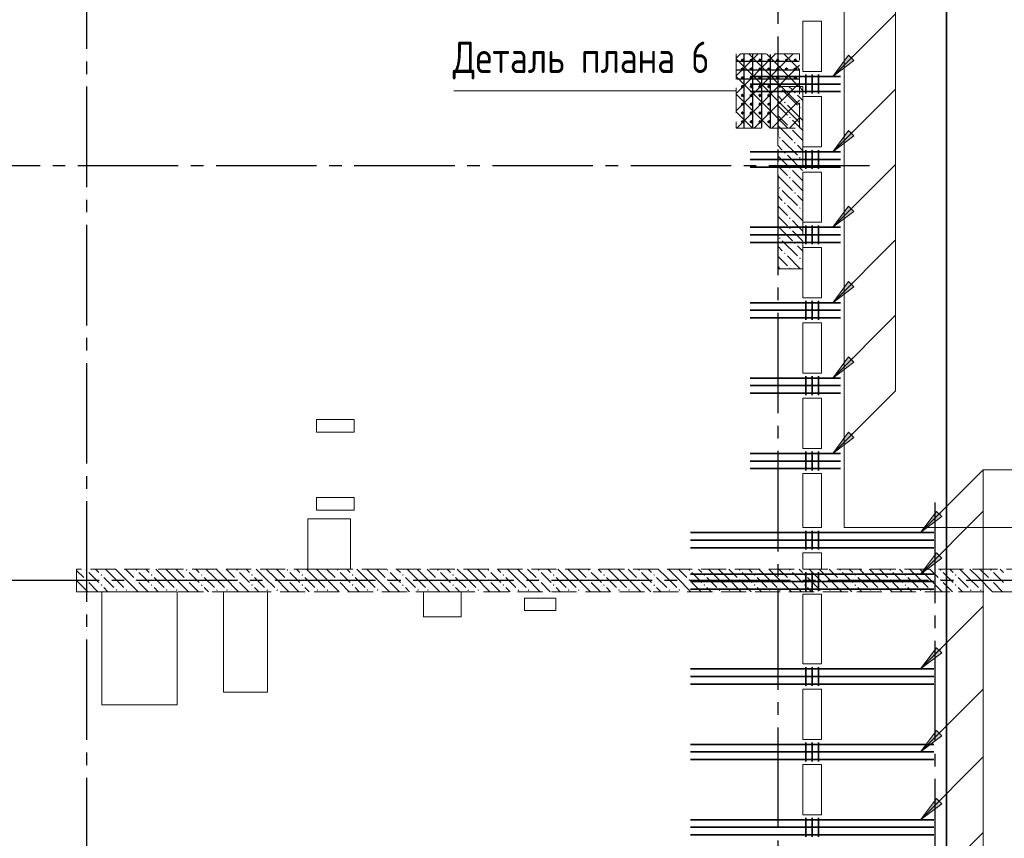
# Model space of a CAD drawing. Header units: millimetres. Extents: x 0 to 31317, y 0 to 42000.
# Tile 11 of 13: x 15791 to 23628, y 30418 to 36932. Entities that reach past the tile are written whole.
import ezdxf

# ---------------------------------------------------------------- set-up
doc = ezdxf.new("R2010")
doc.units = ezdxf.units.MM
doc.linetypes.add('______2', pattern=[270, 200, -70])
doc.linetypes.add('______5', pattern=[1100, 800, -100, 100, -100])
for name, color, linetype, lineweight in [('S1 Стержни арматуры фон', 7, 'Continuous', 25), ('Standard', 7, 'Continuous', 25), ('Вспомогательная арматура', 7, 'Continuous', 25), ('ЖБ Пилон', 180, 'Continuous', 25), ('Оси', 40, '______5', 18), ('Позиционная метка номер позиции', 7, 'Continuous', 13), ('Поперечная арматура', 7, 'Continuous', 25), ('Поперечное армирование AW фон', 7, 'Continuous', 25), ('Примечания', 7, 'Continuous', 25)]:
    doc.layers.add(name, color=color, linetype=linetype, lineweight=lineweight)
doc.layers.add('ЖБ Перекрытие верхний уровень', color=7, linetype='Continuous', lineweight=25, true_color=0xe0e0ff)
doc.layers.add('ЖБ Стена верхний уровень', color=7, linetype='Continuous', lineweight=25, true_color=0x006e00)
doc.styles.add('GOST 2.304-81', font='txt')

msp = doc.modelspace()

# ---------------------------------------------------------------- hatches: boundary and pattern name
at = {"layer": 'ЖБ Пилон', "linetype": 'Continuous', "lineweight": 18, "transparency": 33554687}
for points in [[(21834.5, 36393.1), (21840.9, 36399.6), (21847.4, 36393.1), (21840.9, 36386.6)], [(21954.4, 36353.1), (21960.9, 36359.6), (21967.4, 36353.1), (21960.9, 36346.6)], [(21874.5, 36273.1), (21881, 36279.6), (21887.5, 36273.1), (21881, 36266.6)], [(21994.5, 36233.1), (22001, 36239.6), (22007.5, 36233.1), (22001, 36226.6)], [(21914.5, 36153.1), (21921, 36159.6), (21927.4, 36153.1), (21921, 36146.6)], [(21914.5, 36073.1), (21921, 36079.6), (21927.4, 36073.1), (21921, 36066.6)], [(21834.5, 35993.1), (21840.9, 35999.6), (21847.4, 35993.1), (21840.9, 35986.6)], [(21954.4, 35953.1), (21960.9, 35959.6), (21967.4, 35953.1), (21960.9, 35946.6)], [(21874.5, 35873.1), (21881, 35879.6), (21887.5, 35873.1), (21881, 35866.6)], [(21994.5, 35833.1), (22001, 35839.6), (22007.5, 35833.1), (22001, 35826.6)], [(21914.5, 35753.1), (21921, 35759.6), (21927.4, 35753.1), (21921, 35746.6)], [(21914.5, 35673.1), (21921, 35679.6), (21927.4, 35673.1), (21921, 35666.6)], [(21834.5, 35593.1), (21840.9, 35599.6), (21847.4, 35593.1), (21840.9, 35586.6)], [(21954.4, 35553.1), (21960.9, 35559.6), (21967.4, 35553.1), (21960.9, 35546.6)], [(21874.5, 35473.1), (21881, 35479.6), (21887.5, 35473.1), (21881, 35466.6)], [(21994.5, 35433.1), (22001, 35439.6), (22007.5, 35433.1), (22001, 35426.6)], [(21914.5, 35353.1), (21921, 35359.6), (21927.4, 35353.1), (21921, 35346.6)], [(21914.5, 35273.1), (21921, 35279.6), (21927.4, 35273.1), (21921, 35266.6)], [(21834.5, 35193.1), (21840.9, 35199.6), (21847.4, 35193.1), (21840.9, 35186.6)], [(21954.4, 35153.1), (21960.9, 35159.6), (21967.4, 35153.1), (21960.9, 35146.6)], [(21874.5, 35073.1), (21881, 35079.6), (21887.5, 35073.1), (21881, 35066.6)], [(21994.5, 35033.1), (22001, 35039.6), (22007.5, 35033.1), (22001, 35026.6)], [(21914.5, 34953.1), (21921, 34959.6), (21927.4, 34953.1), (21924.3, 34950), (21917.6, 34950)]]:
    msp.add_hatch(color=7, dxfattribs=at).paths.add_polyline_path(points, flags=16)
at = {"layer": 'ЖБ Стена верхний уровень', "linetype": 'Continuous', "lineweight": 18, "transparency": 33554687}
for points in [[(16314.5, 32553.1), (16321, 32559.6), (16327.5, 32553.1), (16321, 32546.6)], [(16714.5, 32553.1), (16721, 32559.6), (16727.5, 32553.1), (16721, 32546.6)], [(17114.5, 32553.1), (17121, 32559.6), (17127.5, 32553.1), (17121, 32546.6)], [(17514.5, 32553.1), (17521, 32559.6), (17527.5, 32553.1), (17521, 32546.6)], [(17914.5, 32553.1), (17921, 32559.6), (17927.5, 32553.1), (17921, 32546.6)], [(18314.5, 32553.1), (18321, 32559.6), (18327.5, 32553.1), (18321, 32546.6)], [(18714.5, 32553.1), (18721, 32559.6), (18727.4, 32553.1), (18721, 32546.6)], [(19114.5, 32553.1), (19121, 32559.6), (19127.4, 32553.1), (19121, 32546.6)], [(19514.5, 32553.1), (19521, 32559.6), (19527.4, 32553.1), (19521, 32546.6)], [(19914.5, 32553.1), (19921, 32559.6), (19927.4, 32553.1), (19921, 32546.6)], [(20314.5, 32553.1), (20321, 32559.6), (20327.4, 32553.1), (20321, 32546.6)], [(20714.5, 32553.1), (20721, 32559.6), (20727.4, 32553.1), (20721, 32546.6)], [(21114.5, 32553.1), (21121, 32559.6), (21127.4, 32553.1), (21121, 32546.6)], [(21514.5, 32553.1), (21521, 32559.6), (21527.4, 32553.1), (21521, 32546.6)], [(21914.5, 32553.1), (21921, 32559.6), (21927.4, 32553.1), (21921, 32546.6)], [(22314.5, 32553.1), (22321, 32559.6), (22327.4, 32553.1), (22321, 32546.6)], [(22714.5, 32553.1), (22721, 32559.6), (22727.4, 32553.1), (22721, 32546.6)], [(23114.5, 32553.1), (23121, 32559.6), (23127.4, 32553.1), (23121, 32546.6)], [(23514.5, 32553.1), (23521, 32559.6), (23527.4, 32553.1), (23521, 32546.6)], [(16314.5, 32473.1), (16321, 32479.6), (16327.5, 32473.1), (16321, 32466.6)], [(16434.5, 32513.1), (16440.9, 32519.6), (16447.4, 32513.1), (16440.9, 32506.6)], [(16714.5, 32473.1), (16721, 32479.6), (16727.5, 32473.1), (16721, 32466.6)], [(16834.5, 32513.1), (16840.9, 32519.6), (16847.4, 32513.1), (16840.9, 32506.6)], [(17114.5, 32473.1), (17121, 32479.6), (17127.5, 32473.1), (17121, 32466.6)], [(17234.5, 32513.1), (17240.9, 32519.6), (17247.4, 32513.1), (17240.9, 32506.6)], [(17514.5, 32473.1), (17521, 32479.6), (17527.5, 32473.1), (17521, 32466.6)], [(17634.5, 32513.1), (17640.9, 32519.6), (17647.4, 32513.1), (17640.9, 32506.6)], [(17914.5, 32473.1), (17921, 32479.6), (17927.5, 32473.1), (17921, 32466.6)], [(18034.5, 32513.1), (18040.9, 32519.6), (18047.4, 32513.1), (18040.9, 32506.6)], [(18314.5, 32473.1), (18321, 32479.6), (18327.5, 32473.1), (18321, 32466.6)], [(18434.5, 32513.1), (18440.9, 32519.6), (18447.4, 32513.1), (18440.9, 32506.6)], [(18714.5, 32473.1), (18721, 32479.6), (18727.4, 32473.1), (18721, 32466.6)], [(18834.5, 32513.1), (18840.9, 32519.6), (18847.4, 32513.1), (18840.9, 32506.6)], [(19114.5, 32473.1), (19121, 32479.6), (19127.4, 32473.1), (19121, 32466.6)], [(19234.5, 32513.1), (19240.9, 32519.6), (19247.4, 32513.1), (19240.9, 32506.6)], [(19514.5, 32473.1), (19521, 32479.6), (19527.4, 32473.1), (19521, 32466.6)], [(19634.5, 32513.1), (19640.9, 32519.6), (19647.4, 32513.1), (19640.9, 32506.6)], [(19914.5, 32473.1), (19921, 32479.6), (19927.4, 32473.1), (19921, 32466.6)], [(20034.5, 32513.1), (20040.9, 32519.6), (20047.4, 32513.1), (20040.9, 32506.6)], [(20314.5, 32473.1), (20321, 32479.6), (20327.4, 32473.1), (20321, 32466.6)], [(20434.5, 32513.1), (20440.9, 32519.6), (20447.4, 32513.1), (20440.9, 32506.6)], [(20714.5, 32473.1), (20721, 32479.6), (20727.4, 32473.1), (20721, 32466.6)], [(20834.5, 32513.1), (20840.9, 32519.6), (20847.4, 32513.1), (20840.9, 32506.6)], [(21114.5, 32473.1), (21121, 32479.6), (21127.4, 32473.1), (21121, 32466.6)], [(21234.5, 32513.1), (21240.9, 32519.6), (21247.4, 32513.1), (21240.9, 32506.6)], [(21514.5, 32473.1), (21521, 32479.6), (21527.4, 32473.1), (21521, 32466.6)], [(21634.5, 32513.1), (21640.9, 32519.6), (21647.4, 32513.1), (21640.9, 32506.6)], [(21914.5, 32473.1), (21921, 32479.6), (21927.4, 32473.1), (21921, 32466.6)], [(22034.5, 32513.1), (22040.9, 32519.6), (22047.4, 32513.1), (22040.9, 32506.6)], [(22314.5, 32473.1), (22321, 32479.6), (22327.4, 32473.1), (22321, 32466.6)], [(22434.5, 32513.1), (22440.9, 32519.6), (22447.4, 32513.1), (22440.9, 32506.6)], [(22714.5, 32473.1), (22721, 32479.6), (22727.4, 32473.1), (22721, 32466.6)], [(22834.5, 32513.1), (22840.9, 32519.6), (22847.4, 32513.1), (22840.9, 32506.6)], [(23114.5, 32473.1), (23121, 32479.6), (23127.4, 32473.1), (23121, 32466.6)], [(23234.5, 32513.1), (23240.9, 32519.6), (23247.4, 32513.1), (23240.9, 32506.6)], [(23514.5, 32473.1), (23521, 32479.6), (23527.4, 32473.1), (23521, 32466.6)], [(16244, 32396.6), (16247.4, 32393.1), (16244, 32389.7)], [(16434.5, 32433.1), (16440.9, 32439.6), (16447.4, 32433.1), (16440.9, 32426.6)], [(16554.4, 32393.1), (16560.9, 32399.6), (16567.4, 32393.1), (16560.9, 32386.6)], [(16634.5, 32393.1), (16640.9, 32399.6), (16647.4, 32393.1), (16640.9, 32386.6)], [(16834.5, 32433.1), (16840.9, 32439.6), (16847.4, 32433.1), (16840.9, 32426.6)], [(16954.4, 32393.1), (16960.9, 32399.6), (16967.4, 32393.1), (16960.9, 32386.6)], [(17034.5, 32393.1), (17040.9, 32399.6), (17047.4, 32393.1), (17040.9, 32386.6)], [(17234.5, 32433.1), (17240.9, 32439.6), (17247.4, 32433.1), (17240.9, 32426.6)], [(17354.4, 32393.1), (17360.9, 32399.6), (17367.4, 32393.1), (17360.9, 32386.6)], [(17434.5, 32393.1), (17440.9, 32399.6), (17447.4, 32393.1), (17440.9, 32386.6)], [(17634.5, 32433.1), (17640.9, 32439.6), (17647.4, 32433.1), (17640.9, 32426.6)], [(17754.4, 32393.1), (17760.9, 32399.6), (17767.4, 32393.1), (17760.9, 32386.6)], [(17834.5, 32393.1), (17840.9, 32399.6), (17847.4, 32393.1), (17840.9, 32386.6)], [(18034.5, 32433.1), (18040.9, 32439.6), (18047.4, 32433.1), (18040.9, 32426.6)], [(18154.4, 32393.1), (18160.9, 32399.6), (18167.4, 32393.1), (18160.9, 32386.6)], [(18234.5, 32393.1), (18240.9, 32399.6), (18247.4, 32393.1), (18240.9, 32386.6)], [(18434.5, 32433.1), (18440.9, 32439.6), (18447.4, 32433.1), (18440.9, 32426.6)], [(18554.4, 32393.1), (18560.9, 32399.6), (18567.4, 32393.1), (18560.9, 32386.6)], [(18634.5, 32393.1), (18640.9, 32399.6), (18647.4, 32393.1), (18640.9, 32386.6)], [(18834.5, 32433.1), (18840.9, 32439.6), (18847.4, 32433.1), (18840.9, 32426.6)], [(18954.4, 32393.1), (18960.9, 32399.6), (18967.4, 32393.1), (18960.9, 32386.6)], [(19034.5, 32393.1), (19040.9, 32399.6), (19047.4, 32393.1), (19040.9, 32386.6)], [(19234.5, 32433.1), (19240.9, 32439.6), (19247.4, 32433.1), (19240.9, 32426.6)], [(19354.4, 32393.1), (19360.9, 32399.6), (19367.4, 32393.1), (19360.9, 32386.6)], [(19434.5, 32393.1), (19440.9, 32399.6), (19447.4, 32393.1), (19440.9, 32386.6)], [(19634.5, 32433.1), (19640.9, 32439.6), (19647.4, 32433.1), (19640.9, 32426.6)], [(19754.4, 32393.1), (19760.9, 32399.6), (19767.4, 32393.1), (19760.9, 32386.6)], [(19834.5, 32393.1), (19840.9, 32399.6), (19847.4, 32393.1), (19840.9, 32386.6)], [(20034.5, 32433.1), (20040.9, 32439.6), (20047.4, 32433.1), (20040.9, 32426.6)], [(20154.4, 32393.1), (20160.9, 32399.6), (20167.4, 32393.1), (20160.9, 32386.6)], [(20234.5, 32393.1), (20240.9, 32399.6), (20247.4, 32393.1), (20240.9, 32386.6)], [(20434.5, 32433.1), (20440.9, 32439.6), (20447.4, 32433.1), (20440.9, 32426.6)], [(20554.4, 32393.1), (20560.9, 32399.6), (20567.4, 32393.1), (20560.9, 32386.6)], [(20634.5, 32393.1), (20640.9, 32399.6), (20647.4, 32393.1), (20640.9, 32386.6)], [(20834.5, 32433.1), (20840.9, 32439.6), (20847.4, 32433.1), (20840.9, 32426.6)], [(20954.4, 32393.1), (20960.9, 32399.6), (20967.4, 32393.1), (20960.9, 32386.6)], [(21034.5, 32393.1), (21040.9, 32399.6), (21047.4, 32393.1), (21040.9, 32386.6)], [(21234.5, 32433.1), (21240.9, 32439.6), (21247.4, 32433.1), (21240.9, 32426.6)], [(21354.4, 32393.1), (21360.9, 32399.6), (21367.4, 32393.1), (21360.9, 32386.6)], [(21434.5, 32393.1), (21440.9, 32399.6), (21447.4, 32393.1), (21440.9, 32386.6)], [(21634.5, 32433.1), (21640.9, 32439.6), (21647.4, 32433.1), (21640.9, 32426.6)], [(21754.4, 32393.1), (21760.9, 32399.6), (21767.4, 32393.1), (21760.9, 32386.6)], [(21834.5, 32393.1), (21840.9, 32399.6), (21847.4, 32393.1), (21840.9, 32386.6)], [(22034.5, 32433.1), (22040.9, 32439.6), (22047.4, 32433.1), (22040.9, 32426.6)], [(22154.4, 32393.1), (22160.9, 32399.6), (22167.4, 32393.1), (22160.9, 32386.6)], [(22234.5, 32393.1), (22240.9, 32399.6), (22247.4, 32393.1), (22240.9, 32386.6)], [(22434.5, 32433.1), (22440.9, 32439.6), (22447.4, 32433.1), (22440.9, 32426.6)], [(22554.4, 32393.1), (22560.9, 32399.6), (22567.4, 32393.1), (22560.9, 32386.6)], [(22634.5, 32393.1), (22640.9, 32399.6), (22647.4, 32393.1), (22640.9, 32386.6)], [(22834.5, 32433.1), (22840.9, 32439.6), (22847.4, 32433.1), (22840.9, 32426.6)], [(22954.4, 32393.1), (22960.9, 32399.6), (22967.4, 32393.1), (22960.9, 32386.6)], [(23034.5, 32393.1), (23040.9, 32399.6), (23047.4, 32393.1), (23040.9, 32386.6)], [(23234.5, 32433.1), (23240.9, 32439.6), (23247.4, 32433.1), (23240.9, 32426.6)], [(23354.4, 32393.1), (23360.9, 32399.6), (23367.4, 32393.1), (23360.9, 32386.6)], [(23434.5, 32393.1), (23440.9, 32399.6), (23447.4, 32393.1), (23440.9, 32386.6)]]:
    msp.add_hatch(color=7, dxfattribs=at).paths.add_polyline_path(points, flags=16)
at = {"layer": 'Позиционная метка номер позиции', "linetype": 'Continuous', "lineweight": 13, "transparency": 33554687}
for points in [[(22431.4, 36607.3), (22261.7, 36480), (22388.9, 36649.7)], [(22431.4, 36007.3), (22261.7, 35880), (22388.9, 36049.7)], [(22431.4, 35407.3), (22261.7, 35280), (22388.9, 35449.7)], [(22431.4, 34807.3), (22261.7, 34680), (22388.9, 34849.7)], [(22431.4, 34207.3), (22261.7, 34080), (22388.9, 34249.7)], [(22431.4, 33607.3), (22261.7, 33480), (22388.9, 33649.7)], [(22431.4, 33607.3), (22261.7, 33480), (22388.9, 33649.7)], [(23130, 32977.3), (22960.3, 32850), (23087.6, 33019.7)], [(23130, 32977.3), (22960.3, 32850), (23087.6, 33019.7)], [(23130, 32647.3), (22960.3, 32520), (23087.6, 32689.7)], [(23130, 31892.3), (22960.3, 31765), (23087.6, 31934.7)], [(23130, 31232.3), (22960.3, 31105), (23087.6, 31274.7)], [(23130, 30692.3), (22960.3, 30565), (23087.6, 30734.7)]]:
    msp.add_hatch(color=7, dxfattribs=at).paths.add_polyline_path(points, flags=16)

# ---------------------------------------------------------------- linework, layer by layer
at = {"layer": 'S1 Стержни арматуры фон', "color": 7, "linetype": 'Continuous', "lineweight": 35, "transparency": 33554687}
for p, q in [((22324, 36480), (21604, 36480)), ((22324, 36420), (21604, 36420)), ((22324, 36360), (21604, 36360)), ((22324, 35880), (21604, 35880)), ((22324, 35820), (21604, 35820)), ((22324, 35760), (21604, 35760)), ((22324, 35280), (21604, 35280)), ((22324, 35220), (21604, 35220)), ((22324, 35160), (21604, 35160)), ((22324, 34680), (21604, 34680)), ((22324, 34620), (21604, 34620)), ((22324, 34560), (21604, 34560)), ((22324, 34080), (21604, 34080)), ((22324, 34020), (21604, 34020)), ((22324, 33960), (21604, 33960)), ((22324, 33480), (21604, 33480)), ((22324, 33420), (21604, 33420)), ((22324, 33360), (21604, 33360)), ((21130, 32850), (23068, 32850)), ((21130, 32850), (23068, 32850)), ((21130, 32790), (23068, 32790)), ((21130, 32790), (23068, 32790)), ((21130, 32730), (23068, 32730)), ((21130, 32730), (23068, 32730)), ((21130, 32520), (23068, 32520)), ((21130, 32520), (23068, 32520)), ((21130, 32460), (23068, 32460)), ((21130, 32460), (23068, 32460)), ((21130, 32400), (23068, 32400)), ((21130, 32400), (23068, 32400)), ((21130, 31765), (23068, 31765)), ((21130, 31765), (23068, 31765)), ((21130, 31705), (23068, 31705)), ((21130, 31705), (23068, 31705)), ((21130, 31645), (23068, 31645)), ((21130, 31645), (23068, 31645)), ((21130, 31165), (23068, 31165)), ((21130, 31165), (23068, 31165)), ((21130, 31105), (23068, 31105)), ((21130, 31105), (23068, 31105)), ((21130, 31045), (23068, 31045)), ((21130, 31045), (23068, 31045)), ((21130, 30565), (23068, 30565)), ((21130, 30565), (23068, 30565)), ((21130, 30505), (23068, 30505)), ((21130, 30505), (23068, 30505)), ((21130, 30445), (23068, 30445)), ((21130, 30445), (23068, 30445))]:
    msp.add_line(p, q, dxfattribs=at)
at = {"layer": 'Standard', "color": 254, "linetype": 'Continuous', "lineweight": 35, "true_color": 0xc4c4ff, "transparency": 33554687}
msp.add_lwpolyline([(7324.1, 17855), (23168, 17855), (23168, 39570), (7324.1, 39570), (7324.1, 17855)], dxfattribs=at)
at = {"layer": 'Вспомогательная арматура', "color": 7, "linetype": 'Continuous', "lineweight": 25, "transparency": 33554687}
for p, q in [((21994, 36600), (21499, 36600)), ((21554, 36655), (21554, 36075)), ((21624, 36655), (21624, 36075)), ((21694, 36655), (21694, 36075)), ((21764, 36655), (21764, 36075)), ((21994, 36530), (21499, 36530)), ((21994, 36460), (21499, 36460))]:
    msp.add_line(p, q, dxfattribs=at)
at = {"layer": 'ЖБ Перекрытие верхний уровень', "color": 7, "linetype": 'Continuous', "lineweight": 18, "transparency": 33554687}
for p, q in [((22354, 32890), (22354, 39500)), ((22024, 36520), (22024, 36920)), ((22024, 36920), (22174, 36920)), ((22174, 36920), (22174, 36520)), ((22174, 36520), (22024, 36520)), ((22024, 35920), (22024, 36320)), ((22024, 36320), (22174, 36320)), ((22174, 36320), (22174, 35920)), ((22174, 35920), (22024, 35920)), ((22024, 35320), (22024, 35720)), ((22024, 35720), (22174, 35720)), ((22174, 35720), (22174, 35320)), ((22174, 35320), (22024, 35320)), ((22024, 34720), (22024, 35120)), ((22024, 35120), (22174, 35120)), ((22174, 35120), (22174, 34720)), ((22174, 34720), (22024, 34720)), ((22024, 34120), (22024, 34520)), ((22024, 34520), (22174, 34520)), ((22174, 34520), (22174, 34120)), ((22174, 34120), (22024, 34120)), ((22024, 33520), (22024, 33920)), ((22024, 33920), (22174, 33920)), ((22174, 33920), (22174, 33520)), ((18454, 33750), (18154, 33750)), ((18154, 33750), (18154, 33650)), ((18454, 33650), (18454, 33750)), ((18154, 33650), (18454, 33650)), ((22174, 33520), (22024, 33520)), ((22024, 33320), (22174, 33320)), ((22024, 32890), (22024, 33320)), ((22174, 33320), (22174, 32890)), ((18454, 33130), (18154, 33130)), ((18154, 33130), (18154, 33030)), ((18454, 33030), (18454, 33130)), ((18154, 33030), (18454, 33030)), ((18424, 32959.8), (18084, 32959.8)), ((18084, 32959.8), (18084, 32559.8)), ((18424, 32559.8), (18424, 32959.8)), ((22174, 32890), (22024, 32890)), ((26324, 32890), (22354, 32890)), ((22024, 32690), (22174, 32690)), ((22024, 32560), (22024, 32690)), ((22174, 32690), (22174, 32560)), ((18084, 32559.8), (18424, 32559.8)), ((22174, 32560), (22024, 32560)), ((17044, 32380), (16444, 32380)), ((16444, 32380), (16444, 31480)), ((17044, 31480), (17044, 32380)), ((17764, 32380), (17414, 32380)), ((17414, 32380), (17414, 31580)), ((17764, 31580), (17764, 32380)), ((19304, 32380), (19004, 32380)), ((19004, 32380), (19004, 32180)), ((19304, 32180), (19304, 32380)), ((20059, 32330), (19809, 32330)), ((19809, 32330), (19809, 32230)), ((20059, 32230), (20059, 32330)), ((22024, 32360), (22174, 32360)), ((22024, 31805), (22024, 32360)), ((22174, 32360), (22174, 31805)), ((19809, 32230), (20059, 32230)), ((19004, 32180), (19304, 32180)), ((22174, 31805), (22024, 31805)), ((22024, 31205), (22024, 31605)), ((22024, 31605), (22174, 31605)), ((22174, 31605), (22174, 31205)), ((17414, 31580), (17764, 31580)), ((16444, 31480), (17044, 31480)), ((22174, 31205), (22024, 31205)), ((22024, 30605), (22024, 31005)), ((22024, 31005), (22174, 31005)), ((22174, 31005), (22174, 30605)), ((22174, 30605), (22024, 30605))]:
    msp.add_line(p, q, dxfattribs=at)
at = {"layer": 'ЖБ Пилон', "color": 253, "linetype": '______2', "lineweight": 13, "true_color": 0xa0a0a0, "transparency": 33554687}
for p, q in [((22024, 36400), (21824, 36400)), ((21824, 36400), (21824, 34950)), ((22024, 34950), (22024, 36400)), ((21824, 34950), (22024, 34950))]:
    msp.add_line(p, q, dxfattribs=at)
at = {"layer": 'ЖБ Пилон', "color": 9, "linetype": 'Continuous', "lineweight": 18, "true_color": 0xc7c7c7, "transparency": 33554687}
for p, q in [((21860.9, 36373.1), (21981, 36253.1)), ((21914.1, 36400), (21940.9, 36373.1)), ((21994.1, 36400), (22024, 36370.1)), ((21860.9, 36293.1), (21824, 36330.1)), ((21981, 36333.1), (22024, 36290.1)), ((21824, 36250.1), (21901, 36173.1)), ((21901, 36253.1), (22021, 36133.1)), ((22024, 36210.1), (22021, 36213.1)), ((21824, 36170.1), (21901, 36093.1)), ((21981, 36093.1), (21940.9, 36133.1)), ((21824, 36090.1), (21940.9, 35973.1)), ((21940.9, 36053.1), (22024, 35970.1)), ((22021, 36053.1), (21981, 36093.1)), ((21860.9, 35973.1), (21981, 35853.1)), ((21860.9, 35893.1), (21824, 35930.1)), ((21981, 35933.1), (22024, 35890.1)), ((21824, 35850.1), (21901, 35773.1)), ((21901, 35853.1), (22021, 35733.1)), ((22024, 35810.1), (22021, 35813.1)), ((21824, 35770.1), (21901, 35693.1)), ((21824, 35690.1), (21940.9, 35573.1)), ((21981, 35693.1), (21940.9, 35733.1)), ((22021, 35653.1), (21981, 35693.1)), ((21940.9, 35653.1), (22024, 35570.1)), ((21860.9, 35493.1), (21824, 35530.1)), ((21860.9, 35573.1), (21981, 35453.1)), ((21981, 35533.1), (22024, 35490.1)), ((21824, 35450.1), (21901, 35373.1)), ((21901, 35453.1), (22021, 35333.1)), ((21824, 35370.1), (21901, 35293.1)), ((22024, 35410.1), (22021, 35413.1)), ((21824, 35290.1), (21940.9, 35173.1)), ((21981, 35293.1), (21940.9, 35333.1)), ((22021, 35253.1), (21981, 35293.1)), ((21940.9, 35253.1), (22024, 35170.1)), ((21860.9, 35093.1), (21824, 35130.1)), ((21860.9, 35173.1), (21981, 35053.1)), ((21981, 35133.1), (22024, 35090.1)), ((21824, 35050.1), (21901, 34973.1)), ((21901, 35053.1), (22004.1, 34950)), ((21824, 34970.1), (21844.1, 34950)), ((22024, 35010.1), (22021, 35013.1))]:
    msp.add_line(p, q, dxfattribs=at)
at = {"layer": 'ЖБ Стена верхний уровень', "color": 251, "linetype": '______2', "lineweight": 13, "true_color": 0x656565, "transparency": 33554687}
for p, q in [((23844, 32560), (16244, 32560)), ((16244, 32560), (16244, 32380)), ((16244, 32380), (23844, 32380))]:
    msp.add_line(p, q, dxfattribs=at)
at = {"layer": 'ЖБ Стена верхний уровень', "color": 9, "linetype": 'Continuous', "lineweight": 18, "true_color": 0xc7c7c7, "transparency": 33554687}
for p, q in [((16244, 32550.1), (16301, 32493.1)), ((16381, 32493.1), (16340.9, 32533.1)), ((16394.1, 32560), (16421, 32533.1)), ((16540.9, 32493.1), (16474.1, 32560)), ((16554.1, 32560), (16621, 32493.1)), ((16634.1, 32560), (16701, 32493.1)), ((16781, 32493.1), (16740.9, 32533.1)), ((16794.1, 32560), (16821, 32533.1)), ((16940.9, 32493.1), (16874.1, 32560)), ((16954.1, 32560), (17021, 32493.1)), ((17034.1, 32560), (17101, 32493.1)), ((17181, 32493.1), (17140.9, 32533.1)), ((17194.1, 32560), (17221, 32533.1)), ((17340.9, 32493.1), (17274.1, 32560)), ((17354.1, 32560), (17421, 32493.1)), ((17434.1, 32560), (17501, 32493.1)), ((17581, 32493.1), (17540.9, 32533.1)), ((17594.1, 32560), (17621, 32533.1)), ((17740.9, 32493.1), (17674.1, 32560)), ((17754.1, 32560), (17821, 32493.1)), ((17834.1, 32560), (17901, 32493.1)), ((17981, 32493.1), (17940.9, 32533.1)), ((17994.1, 32560), (18021, 32533.1)), ((18140.9, 32493.1), (18074.1, 32560)), ((18154.1, 32560), (18221, 32493.1)), ((18234.1, 32560), (18301, 32493.1)), ((18381, 32493.1), (18340.9, 32533.1)), ((18394.1, 32560), (18421, 32533.1)), ((18540.9, 32493.1), (18474.1, 32560)), ((18554.1, 32560), (18621, 32493.1)), ((18634.1, 32560), (18701, 32493.1)), ((18781, 32493.1), (18740.9, 32533.1)), ((18794.1, 32560), (18821, 32533.1)), ((18940.9, 32493.1), (18874.1, 32560)), ((18954.1, 32560), (19021, 32493.1)), ((19034.1, 32560), (19101, 32493.1)), ((19181, 32493.1), (19140.9, 32533.1)), ((19194.1, 32560), (19221, 32533.1)), ((19340.9, 32493.1), (19274.1, 32560)), ((19354.1, 32560), (19421, 32493.1)), ((19434.1, 32560), (19501, 32493.1)), ((19581, 32493.1), (19540.9, 32533.1)), ((19594.1, 32560), (19621, 32533.1)), ((19740.9, 32493.1), (19674.1, 32560)), ((19754.1, 32560), (19821, 32493.1)), ((19834.1, 32560), (19901, 32493.1)), ((19981, 32493.1), (19940.9, 32533.1)), ((19994.1, 32560), (20021, 32533.1)), ((20140.9, 32493.1), (20074.1, 32560)), ((20154.1, 32560), (20221, 32493.1)), ((20234.1, 32560), (20301, 32493.1)), ((20381, 32493.1), (20340.9, 32533.1)), ((20394.1, 32560), (20421, 32533.1)), ((20540.9, 32493.1), (20474.1, 32560)), ((20554.1, 32560), (20621, 32493.1)), ((20634.1, 32560), (20701, 32493.1)), ((20781, 32493.1), (20740.9, 32533.1)), ((20794.1, 32560), (20821, 32533.1)), ((20940.9, 32493.1), (20874.1, 32560)), ((20954.1, 32560), (21021, 32493.1)), ((21034.1, 32560), (21101, 32493.1)), ((21181, 32493.1), (21140.9, 32533.1)), ((21194.1, 32560), (21221, 32533.1)), ((21340.9, 32493.1), (21274.1, 32560)), ((21354.1, 32560), (21421, 32493.1)), ((21434.1, 32560), (21501, 32493.1)), ((21581, 32493.1), (21540.9, 32533.1)), ((21594.1, 32560), (21621, 32533.1)), ((21740.9, 32493.1), (21674.1, 32560)), ((21754.1, 32560), (21821, 32493.1)), ((21834.1, 32560), (21901, 32493.1)), ((21981, 32493.1), (21940.9, 32533.1)), ((21994.1, 32560), (22021, 32533.1)), ((22140.9, 32493.1), (22074.1, 32560)), ((22154.1, 32560), (22221, 32493.1)), ((22234.1, 32560), (22301, 32493.1)), ((22381, 32493.1), (22340.9, 32533.1)), ((22394.1, 32560), (22421, 32533.1)), ((22540.9, 32493.1), (22474.1, 32560)), ((22554.1, 32560), (22621, 32493.1)), ((22634.1, 32560), (22701, 32493.1)), ((22781, 32493.1), (22740.9, 32533.1)), ((22794.1, 32560), (22821, 32533.1)), ((22940.9, 32493.1), (22874.1, 32560)), ((22954.1, 32560), (23021, 32493.1)), ((23034.1, 32560), (23101, 32493.1)), ((23181, 32493.1), (23140.9, 32533.1)), ((23194.1, 32560), (23221, 32533.1)), ((23340.9, 32493.1), (23274.1, 32560)), ((23354.1, 32560), (23421, 32493.1)), ((23434.1, 32560), (23501, 32493.1)), ((23581, 32493.1), (23540.9, 32533.1)), ((23594.1, 32560), (23621, 32533.1)), ((16244, 32470.1), (16334.1, 32380)), ((16340.9, 32453.1), (16414.1, 32380)), ((16421, 32453.1), (16381, 32493.1)), ((16460.9, 32493.1), (16540.9, 32413.1)), ((16540.9, 32493.1), (16621, 32413.1)), ((16621, 32493.1), (16734.1, 32380)), ((16740.9, 32453.1), (16814.1, 32380)), ((16821, 32453.1), (16781, 32493.1)), ((16860.9, 32493.1), (16940.9, 32413.1)), ((16940.9, 32493.1), (17021, 32413.1)), ((17021, 32493.1), (17134.1, 32380)), ((17140.9, 32453.1), (17214.1, 32380)), ((17221, 32453.1), (17181, 32493.1)), ((17260.9, 32493.1), (17340.9, 32413.1)), ((17340.9, 32493.1), (17421, 32413.1)), ((17421, 32493.1), (17534.1, 32380)), ((17540.9, 32453.1), (17614.1, 32380)), ((17621, 32453.1), (17581, 32493.1)), ((17660.9, 32493.1), (17740.9, 32413.1)), ((17740.9, 32493.1), (17821, 32413.1)), ((17821, 32493.1), (17934.1, 32380)), ((17940.9, 32453.1), (18014.1, 32380)), ((18021, 32453.1), (17981, 32493.1)), ((18060.9, 32493.1), (18140.9, 32413.1)), ((18140.9, 32493.1), (18221, 32413.1)), ((18221, 32493.1), (18334.1, 32380)), ((18340.9, 32453.1), (18414.1, 32380)), ((18421, 32453.1), (18381, 32493.1)), ((18460.9, 32493.1), (18540.9, 32413.1)), ((18540.9, 32493.1), (18621, 32413.1)), ((18621, 32493.1), (18734.1, 32380)), ((18740.9, 32453.1), (18814.1, 32380)), ((18821, 32453.1), (18781, 32493.1)), ((18860.9, 32493.1), (18940.9, 32413.1)), ((18940.9, 32493.1), (19021, 32413.1)), ((19021, 32493.1), (19134.1, 32380)), ((19140.9, 32453.1), (19214.1, 32380)), ((19221, 32453.1), (19181, 32493.1)), ((19260.9, 32493.1), (19340.9, 32413.1)), ((19340.9, 32493.1), (19421, 32413.1)), ((19421, 32493.1), (19534.1, 32380)), ((19540.9, 32453.1), (19614.1, 32380)), ((19621, 32453.1), (19581, 32493.1)), ((19660.9, 32493.1), (19740.9, 32413.1)), ((19740.9, 32493.1), (19821, 32413.1)), ((19821, 32493.1), (19934.1, 32380)), ((19940.9, 32453.1), (20014.1, 32380)), ((20021, 32453.1), (19981, 32493.1)), ((20060.9, 32493.1), (20140.9, 32413.1)), ((20140.9, 32493.1), (20221, 32413.1)), ((20221, 32493.1), (20334.1, 32380)), ((20340.9, 32453.1), (20414.1, 32380)), ((20421, 32453.1), (20381, 32493.1)), ((20460.9, 32493.1), (20540.9, 32413.1)), ((20540.9, 32493.1), (20621, 32413.1)), ((20621, 32493.1), (20734.1, 32380)), ((20740.9, 32453.1), (20814.1, 32380)), ((20821, 32453.1), (20781, 32493.1)), ((20860.9, 32493.1), (20940.9, 32413.1)), ((20940.9, 32493.1), (21021, 32413.1)), ((21021, 32493.1), (21134.1, 32380)), ((21140.9, 32453.1), (21214.1, 32380)), ((21221, 32453.1), (21181, 32493.1)), ((21260.9, 32493.1), (21340.9, 32413.1)), ((21340.9, 32493.1), (21421, 32413.1)), ((21421, 32493.1), (21534.1, 32380)), ((21540.9, 32453.1), (21614.1, 32380)), ((21621, 32453.1), (21581, 32493.1)), ((21660.9, 32493.1), (21740.9, 32413.1)), ((21740.9, 32493.1), (21821, 32413.1)), ((21821, 32493.1), (21934.1, 32380)), ((21940.9, 32453.1), (22014.1, 32380)), ((22021, 32453.1), (21981, 32493.1)), ((22060.9, 32493.1), (22140.9, 32413.1)), ((22140.9, 32493.1), (22221, 32413.1)), ((22221, 32493.1), (22334.1, 32380)), ((22340.9, 32453.1), (22414.1, 32380)), ((22421, 32453.1), (22381, 32493.1)), ((22460.9, 32493.1), (22540.9, 32413.1)), ((22540.9, 32493.1), (22621, 32413.1)), ((22621, 32493.1), (22734.1, 32380)), ((22740.9, 32453.1), (22814.1, 32380)), ((22821, 32453.1), (22781, 32493.1)), ((22860.9, 32493.1), (22940.9, 32413.1)), ((22940.9, 32493.1), (23021, 32413.1)), ((23021, 32493.1), (23134.1, 32380)), ((23140.9, 32453.1), (23214.1, 32380)), ((23221, 32453.1), (23181, 32493.1)), ((23260.9, 32493.1), (23340.9, 32413.1)), ((23340.9, 32493.1), (23421, 32413.1)), ((23421, 32493.1), (23534.1, 32380)), ((23540.9, 32453.1), (23614.1, 32380)), ((23621, 32453.1), (23581, 32493.1)), ((16460.9, 32413.1), (16494.1, 32380)), ((16860.9, 32413.1), (16894.1, 32380)), ((17260.9, 32413.1), (17294.1, 32380)), ((17660.9, 32413.1), (17694.1, 32380)), ((18060.9, 32413.1), (18094.1, 32380)), ((18460.9, 32413.1), (18494.1, 32380)), ((18860.9, 32413.1), (18894.1, 32380)), ((19260.9, 32413.1), (19294.1, 32380)), ((19660.9, 32413.1), (19694.1, 32380)), ((20060.9, 32413.1), (20094.1, 32380)), ((20460.9, 32413.1), (20494.1, 32380)), ((20860.9, 32413.1), (20894.1, 32380)), ((21260.9, 32413.1), (21294.1, 32380)), ((21660.9, 32413.1), (21694.1, 32380)), ((22060.9, 32413.1), (22094.1, 32380)), ((22460.9, 32413.1), (22494.1, 32380)), ((22860.9, 32413.1), (22894.1, 32380)), ((23260.9, 32413.1), (23294.1, 32380))]:
    msp.add_line(p, q, dxfattribs=at)
at = {"layer": 'Оси', "color": 8, "linetype": '______5', "lineweight": -3, "transparency": 33554687}
for p, q in [((21824, 40100), (21824, 15930)), ((16324, 39700), (16324, 15930)), ((22554, 35770), (4600, 35770)), ((23074, 33090), (23074, 15930)), ((27424, 32470), (4600, 32470))]:
    msp.add_line(p, q, dxfattribs=at)
at = {"layer": 'Позиционная метка номер позиции', "color": 7, "linetype": 'Continuous', "lineweight": 13, "transparency": 33554687}
for p, q in [((22261.7, 36480), (22761.7, 36980)), ((22261.7, 36480), (22388.9, 36649.7)), ((22431.4, 36607.3), (22261.7, 36480)), ((22388.9, 36649.7), (22431.4, 36607.3)), ((22410.2, 36628.5), (22420.8, 36639.1)), ((22261.7, 36480), (22261.7, 36480)), ((22261.7, 36480), (22261.7, 36480)), ((22261.7, 36480), (22261.7, 36480)), ((22261.7, 35880), (22761.7, 36380)), ((22261.7, 35880), (22388.9, 36049.7)), ((22388.9, 36049.7), (22431.4, 36007.3)), ((22431.4, 36007.3), (22261.7, 35880)), ((22410.2, 36028.5), (22420.8, 36039.1)), ((22261.7, 35880), (22261.7, 35880)), ((22261.7, 35880), (22261.7, 35880)), ((22261.7, 35880), (22261.7, 35880)), ((22261.7, 35280), (22761.7, 35780)), ((22261.7, 35280), (22388.9, 35449.7)), ((22388.9, 35449.7), (22431.4, 35407.3)), ((22410.2, 35428.5), (22420.8, 35439.1)), ((22431.4, 35407.3), (22261.7, 35280)), ((22261.7, 35280), (22261.7, 35280)), ((22261.7, 35280), (22261.7, 35280)), ((22261.7, 35280), (22261.7, 35280)), ((22261.7, 34680), (22761.7, 35180)), ((22261.7, 34680), (22388.9, 34849.7)), ((22431.4, 34807.3), (22261.7, 34680)), ((22388.9, 34849.7), (22431.4, 34807.3)), ((22410.2, 34828.5), (22420.8, 34839.1)), ((22261.7, 34680), (22261.7, 34680)), ((22261.7, 34680), (22261.7, 34680)), ((22261.7, 34680), (22261.7, 34680)), ((22261.7, 34080), (22761.7, 34580)), ((22261.7, 34080), (22388.9, 34249.7)), ((22388.9, 34249.7), (22431.4, 34207.3)), ((22431.4, 34207.3), (22261.7, 34080)), ((22410.2, 34228.5), (22420.8, 34239.1)), ((22261.7, 34080), (22261.7, 34080)), ((22261.7, 34080), (22261.7, 34080)), ((22261.7, 34080), (22261.7, 34080)), ((22261.7, 33480), (22761.7, 33980)), ((22261.7, 33480), (22388.9, 33649.7)), ((22261.7, 33480), (22388.9, 33649.7)), ((22388.9, 33649.7), (22431.4, 33607.3)), ((22388.9, 33649.7), (22431.4, 33607.3)), ((22410.2, 33628.5), (22420.8, 33639.1)), ((22410.2, 33628.5), (22420.8, 33639.1)), ((22431.4, 33607.3), (22261.7, 33480)), ((22431.4, 33607.3), (22261.7, 33480)), ((22261.7, 33480), (22261.7, 33480)), ((22261.7, 33480), (22261.7, 33480)), ((22261.7, 33480), (22261.7, 33480)), ((22261.7, 33480), (22261.7, 33480)), ((22261.7, 33480), (22261.7, 33480)), ((22261.7, 33480), (22261.7, 33480)), ((22960.3, 32850), (23460.3, 33350)), ((22960.3, 32520), (23460.3, 33020)), ((22960.3, 32850), (23087.6, 33019.7)), ((22960.3, 32850), (23087.6, 33019.7)), ((23087.6, 33019.7), (23130, 32977.3)), ((23087.6, 33019.7), (23130, 32977.3)), ((23108.8, 32998.5), (23119.4, 33009.1)), ((23108.8, 32998.5), (23119.4, 33009.1)), ((23130, 32977.3), (22960.3, 32850)), ((23130, 32977.3), (22960.3, 32850)), ((22960.3, 32850), (22960.3, 32850)), ((22960.3, 32850), (22960.3, 32850)), ((22960.3, 32850), (22960.3, 32850)), ((22960.3, 32850), (22960.3, 32850)), ((22960.3, 32850), (22960.3, 32850)), ((22960.3, 32850), (22960.3, 32850)), ((22960.3, 32520), (23087.6, 32689.7)), ((23087.6, 32689.7), (23130, 32647.3)), ((23108.8, 32668.5), (23119.4, 32679.1)), ((23130, 32647.3), (22960.3, 32520)), ((22960.3, 32520), (22960.3, 32520)), ((22960.3, 32520), (22960.3, 32520)), ((22960.3, 32520), (22960.3, 32520)), ((22960.3, 31765), (23460.3, 32265)), ((22960.3, 31765), (23087.6, 31934.7)), ((23087.6, 31934.7), (23130, 31892.3)), ((23108.8, 31913.5), (23119.4, 31924.1)), ((23130, 31892.3), (22960.3, 31765)), ((22960.3, 31765), (22960.3, 31765)), ((22960.3, 31765), (22960.3, 31765)), ((22960.3, 31765), (22960.3, 31765)), ((22960.3, 31105), (23460.3, 31605)), ((22960.3, 31105), (23087.6, 31274.7)), ((23087.6, 31274.7), (23130, 31232.3)), ((23130, 31232.3), (22960.3, 31105)), ((23108.8, 31253.5), (23119.4, 31264.1)), ((22960.3, 31105), (22960.3, 31105)), ((22960.3, 31105), (22960.3, 31105)), ((22960.3, 31105), (22960.3, 31105)), ((22960.3, 30565), (23460.3, 31065)), ((22960.3, 30565), (23087.6, 30734.7)), ((23087.6, 30734.7), (23130, 30692.3)), ((23108.8, 30713.5), (23119.4, 30724.1)), ((23130, 30692.3), (22960.3, 30565)), ((22960.3, 30565), (22960.3, 30565)), ((22960.3, 30565), (22960.3, 30565)), ((22960.3, 30565), (22960.3, 30565)), ((22960.3, 29965), (23460.3, 30465))]:
    msp.add_line(p, q, dxfattribs=at)
for points in [[(22261.7, 33480), (22761.7, 33980), (22761.7, 39896.7), (23561.7, 39896.7)], [(22960.3, 32850), (23460.3, 33350), (24260.3, 33350)], [(22960.3, 24370), (23460.3, 24870), (23460.3, 33350), (24260.3, 33350)]]:
    msp.add_lwpolyline(points, dxfattribs=at)
at = {"layer": 'Поперечная арматура', "color": 7, "linetype": 'Continuous', "lineweight": 50, "transparency": 33554687}
for centre in [(21544, 36610), (21614, 36610), (21684, 36610), (21754, 36610), (21824, 36610), (21894, 36610), (21964, 36610), (21544, 36540), (21614, 36540), (21684, 36540), (21754, 36540), (21824, 36540), (21894, 36540), (21964, 36540), (21544, 36470), (21614, 36470), (21684, 36470), (21754, 36470), (21824, 36470), (21894, 36470), (21964, 36470), (21544, 36400), (21614, 36400), (21684, 36400), (21754, 36400), (21544, 36330), (21614, 36330), (21684, 36330), (21754, 36330), (21544, 36260), (21614, 36260), (21684, 36260), (21754, 36260), (21544, 36190), (21614, 36190), (21684, 36190), (21754, 36190), (21544, 36120), (21614, 36120), (21684, 36120), (21754, 36120)]:
    msp.add_circle(centre, 5, dxfattribs=at)
at = {"layer": 'Поперечное армирование AW фон', "color": 7, "linetype": 'Continuous', "lineweight": 35, "transparency": 33554687}
for p, q in [((22049, 36495), (22049, 36345)), ((22099, 36495), (22099, 36345)), ((22149, 36495), (22149, 36345)), ((22049, 35895), (22049, 35745)), ((22099, 35895), (22099, 35745)), ((22149, 35895), (22149, 35745)), ((22049, 35295), (22049, 35145)), ((22099, 35295), (22099, 35145)), ((22149, 35295), (22149, 35145)), ((22049, 34695), (22049, 34545)), ((22099, 34695), (22099, 34545)), ((22149, 34695), (22149, 34545)), ((22049, 34095), (22049, 33945)), ((22099, 34095), (22099, 33945)), ((22149, 34095), (22149, 33945)), ((22049, 33495), (22049, 33345)), ((22099, 33495), (22099, 33345)), ((22149, 33495), (22149, 33345)), ((22049, 32865), (22049, 32715)), ((22099, 32865), (22099, 32715)), ((22149, 32865), (22149, 32715)), ((22049, 32535), (22049, 32385)), ((22099, 32535), (22099, 32385)), ((22149, 32535), (22149, 32385)), ((22049, 31780), (22049, 31630)), ((22099, 31780), (22099, 31630)), ((22149, 31780), (22149, 31630)), ((22049, 31180), (22049, 31030)), ((22099, 31180), (22099, 31030)), ((22149, 31180), (22149, 31030)), ((22049, 30580), (22049, 30430)), ((22099, 30580), (22099, 30430)), ((22149, 30580), (22149, 30430))]:
    msp.add_line(p, q, dxfattribs=at)
at = {"layer": 'Примечания', "color": 252, "linetype": 'Continuous', "lineweight": 13, "true_color": 0x8f8f8f, "transparency": 33554687}
for p, q in [((21494, 36626.2), (21527.8, 36660)), ((21494, 36486.2), (21667.8, 36660)), ((21494, 36346.2), (21807.8, 36660)), ((21494, 36206.2), (21947.8, 36660)), ((21494, 36620.1), (21999, 36115.1)), ((21594.1, 36660), (21999, 36255.1)), ((21734.1, 36660), (21999, 36395.1)), ((21874.1, 36660), (21999, 36535.1)), ((21497.8, 36070), (21999, 36571.2)), ((21494, 36480.1), (21904.1, 36070)), ((21637.8, 36070), (21999, 36431.2)), ((21494, 36340.1), (21764.1, 36070)), ((21777.8, 36070), (21999, 36291.2)), ((21494, 36200.1), (21624.1, 36070)), ((21917.8, 36070), (21999, 36151.2))]:
    msp.add_line(p, q, dxfattribs=at)
at = {"layer": 'Примечания', "color": 7, "linetype": '______2', "lineweight": 13, "transparency": 33554687}
for p, q in [((21999, 36660), (21494, 36660)), ((21494, 36660), (21494, 36070)), ((21999, 36070), (21999, 36660)), ((21494, 36070), (21999, 36070))]:
    msp.add_line(p, q, dxfattribs=at)
at = {"layer": 'Примечания', "color": 7, "linetype": 'Continuous', "lineweight": 13, "transparency": 33554687}
msp.add_line((19246.8, 36365), (21494, 36365), dxfattribs=at)

# ---------------------------------------------------------------- texts
at = {"layer": 'Примечания', "color": 7, "linetype": 'Continuous', "lineweight": 25, "transparency": 33554687, "insert": (19238.5, 36456.7), "char_height": 250, "width": 2150.146, "attachment_point": 7, "style": 'GOST 2.304-81'}
msp.add_mtext('Деталь\\~плана\\~6', dxfattribs=at)

doc.saveas('drawing.dxf')
